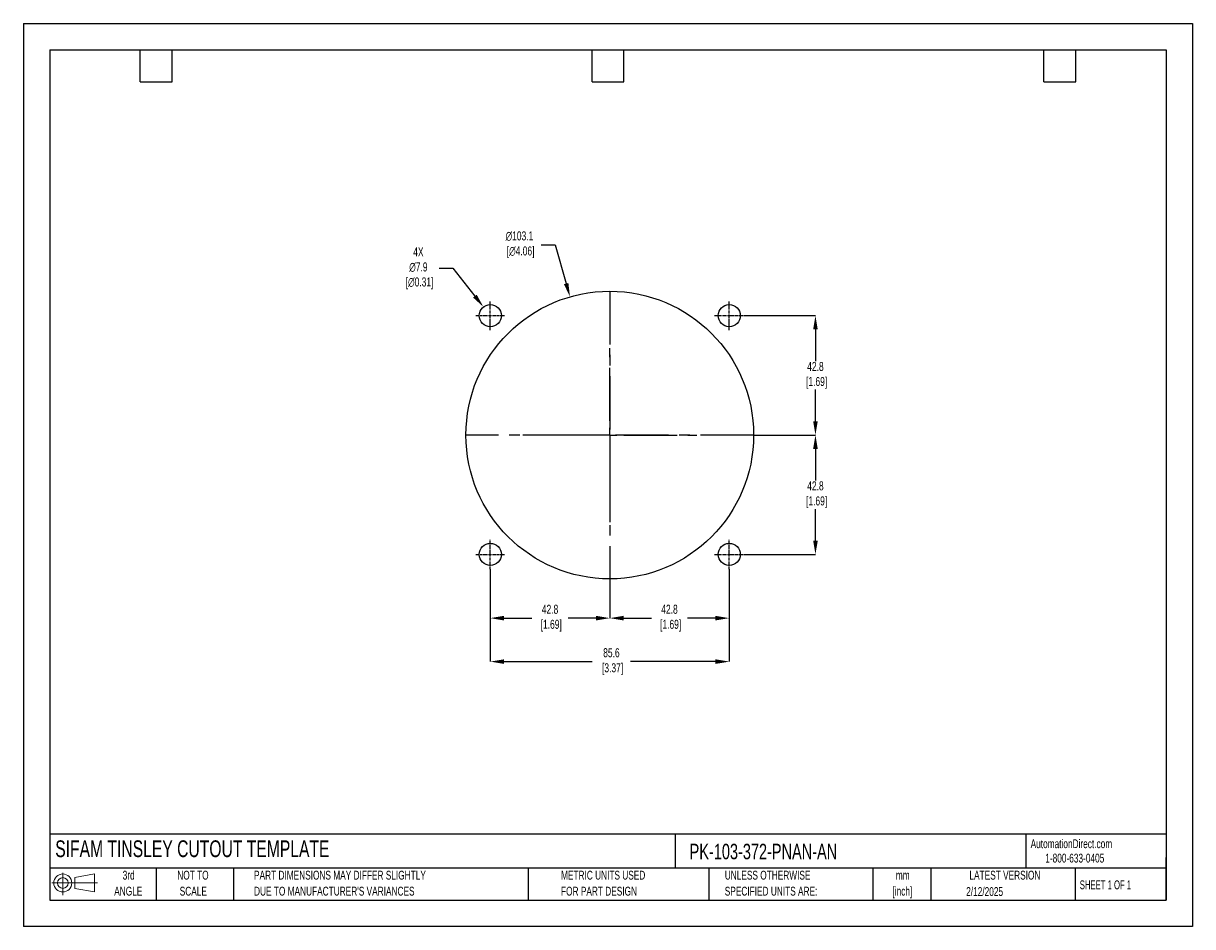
# Model space of a CAD drawing. Header units: millimetres. Extents: x 0 to 419, y 0 to 324.
import ezdxf

# ---------------------------------------------------------------- set-up
doc = ezdxf.new("R2010")
doc.units = ezdxf.units.MM
doc.header["$LTSCALE"] = 1.5
doc.header["$PDSIZE"] = -1
doc.linetypes.add('CENTERX2', pattern=[20.32, 12.7, -2.54, 2.54, -2.54])
for name, color, linetype in [('1', 7, 'Continuous'), ('CENTER', 40, 'CENTERX2'), ('SLD-DEFPOINTS', 7, 'Continuous')]:
    doc.layers.add(name, color=color, linetype=linetype)
doc.layers.add('DIMENSIONS', color=140, linetype='Continuous', lineweight=25)
doc.layers.add('TEXT', color=140, linetype='Continuous', lineweight=25)
doc.styles.add('SLDTEXTSTYLE0', font='TXT', dxfattribs={"width": 0.7})
doc.styles.add('SLDTEXTSTYLE1', font='TXT', dxfattribs={"width": 0.65})
doc.dimstyles.new('SLDDIMSTYLE0', dxfattribs={"dimtxt": 3.237012, "dimasz": 4.953, "dimexe": 0, "dimexo": 0.0625, "dimgap": 0.809253, "dimtad": 0, "dimtih": 1, "dimtoh": 1, "dimrnd": 1e-09, "dimzin": 12, "dimdsep": 46, "dimtxsty": 'SLDTEXTSTYLE0', "dimsah": 1, "dimcen": 0, "dimadec": 0, "dimazin": 3, "dimtfac": 1, "dimtofl": 0, "dimtmove": 0, "dimatfit": 3, "dimfxl": 0, "dimfrac": 2, "dimtolj": 1, "dimtzin": 12, "dimarcsym": 0})

# ---------------------------------------------------------------- blocks, each defined once
blk = doc.blocks.new('Block11')
at = {"color": 7, "linetype": 'Continuous', "lineweight": 18}
for p, q in [((0, 4.32), (16.31, 4.32)), ((3.88, 7.97), (3.88, 0)), ((8.22, 6.25), (15.26, 7.55)), ((8.22, 2.39), (8.22, 6.25)), ((15.26, 7.55), (15.26, 1.1)), ((8.22, 2.39), (15.26, 1.1))]:
    blk.add_line(p, q, dxfattribs=at)
for radius in [3.23, 1.93]:
    blk.add_circle((3.88, 4.32), radius, dxfattribs=at)
blk = doc.blocks.new('Block12')
at = {"layer": 'SLD-DEFPOINTS'}
blk.add_blockref('Block11', (0, 0), dxfattribs=at)
blk = doc.blocks.new('SW_NOTE_0_1')
at = {"layer": 'TEXT', "color": 0, "linetype": 'CENTERX2', "lineweight": 18, "char_height": 3.175, "attachment_point": 2, "style": 'SLDTEXTSTYLE0'}
for s, insert in [('mm', (4.27, 4.09)), ('[inch]', (4.14, -1.64))]:
    blk.add_mtext(s, dxfattribs=dict(at, insert=insert))
blk = doc.blocks.new('SW_NOTE_0_2')
at = {"layer": 'TEXT', "color": 0, "linetype": 'CENTERX2', "lineweight": 18, "char_height": 3.175, "attachment_point": 1, "style": 'SLDTEXTSTYLE0'}
for s, insert in [('UNLESS OTHERWISE', (0, 4.09)), ('SPECIFIED UNITS ARE:', (0, -1.64))]:
    blk.add_mtext(s, dxfattribs=dict(at, insert=insert))
blk = doc.blocks.new('SW_NOTE_0_3')
at = {"layer": 'TEXT', "color": 0, "linetype": 'CENTERX2', "lineweight": 18, "char_height": 3.175, "attachment_point": 1, "style": 'SLDTEXTSTYLE0'}
for s, insert in [('PART DIMENSIONS MAY DIFFER SLIGHTLY', (0, 4.09)), ("DUE TO MANUFACTURER'S VARIANCES", (0, -1.64))]:
    blk.add_mtext(s, dxfattribs=dict(at, insert=insert))
blk = doc.blocks.new('SW_NOTE_0_4')
at = {"layer": 'TEXT', "color": 0, "linetype": 'CENTERX2', "lineweight": 18, "char_height": 3.175, "attachment_point": 2, "style": 'SLDTEXTSTYLE0'}
for s, insert in [('NOT TO', (7.89, 4.09)), ('SCALE', (8.03, -1.64))]:
    blk.add_mtext(s, dxfattribs=dict(at, insert=insert))
blk = doc.blocks.new('SW_NOTE_0_5')
at = {"layer": 'TEXT', "color": 0, "linetype": 'CENTERX2', "lineweight": 18, "char_height": 3.175, "attachment_point": 2, "style": 'SLDTEXTSTYLE0'}
for s, insert in [('3rd', (3.47, 4.09)), ('ANGLE', (3.33, -1.64))]:
    blk.add_mtext(s, dxfattribs=dict(at, insert=insert))
blk = doc.blocks.new('SW_NOTE_0_6')
at = {"layer": 'TEXT', "color": 0, "linetype": 'CENTERX2', "lineweight": 18, "char_height": 3.175, "attachment_point": 1, "style": 'SLDTEXTSTYLE0'}
for s, insert in [('METRIC UNITS USED', (0, 4.09)), ('FOR PART DESIGN', (0, -1.64))]:
    blk.add_mtext(s, dxfattribs=dict(at, insert=insert))
blk = doc.blocks.new('SW_CENTERMARKSYMBOL_0')
at = {"layer": 'CENTER', "color": 0}
for p, q in [((0, 5.08), (0, 31.2)), ((-5.08, 0), (-31.2, 0)), ((0, 0), (-2.54, 0)), ((0, 0), (0, 2.54)), ((0, 0), (0, -2.54)), ((0, 0), (2.54, 0)), ((5.08, 0), (31.2, 0)), ((0, -5.08), (0, -31.2))]:
    blk.add_line(p, q, dxfattribs=at)
blk = doc.blocks.new('*D21')
at = {"layer": 'Defpoints', "color": 0}
for p in [(253, 128.21), (210.19, 124.69), (253, 110.61)]:
    blk.add_point(p, dxfattribs=at)
at = {"layer": 'DIMENSIONS', "color": 0, "lineweight": -2}
for p, q in [((253, 128.15), (253, 110.61)), ((210.19, 124.63), (210.19, 110.61)), ((215.14, 110.61), (225.12, 110.61)), ((248.05, 110.61), (238.07, 110.61))]:
    blk.add_line(p, q, dxfattribs=at)
at = {"layer": 'DIMENSIONS', "color": 0}
for points in [[(215.14, 111.44), (215.14, 109.78), (210.19, 110.61)], [(248.05, 111.44), (248.05, 109.78), (253, 110.61)]]:
    blk.add_solid(points, dxfattribs=at)
at = {"layer": 'DIMENSIONS', "color": 0, "insert": (231.59, 110.61), "char_height": 3.237, "attachment_point": 5, "style": 'SLDTEXTSTYLE0'}
blk.add_mtext('\\A1;42.8\\P [1.69]', dxfattribs=at)
blk = doc.blocks.new('*D22')
at = {"layer": 'Defpoints', "color": 0}
for p in [(167.37, 128.21), (253, 128.21), (253, 95.02)]:
    blk.add_point(p, dxfattribs=at)
at = {"layer": 'DIMENSIONS', "color": 0, "lineweight": -2}
for p, q in [((167.37, 128.15), (167.37, 95.02)), ((253, 128.15), (253, 95.02)), ((172.32, 95.02), (203.93, 95.02)), ((248.05, 95.02), (217.64, 95.02))]:
    blk.add_line(p, q, dxfattribs=at)
at = {"layer": 'DIMENSIONS', "color": 0}
for points in [[(172.32, 95.85), (172.32, 94.2), (167.37, 95.02)], [(248.05, 95.85), (248.05, 94.2), (253, 95.02)]]:
    blk.add_solid(points, dxfattribs=at)
at = {"layer": 'DIMENSIONS', "color": 0, "insert": (210.78, 95.02), "char_height": 3.237, "attachment_point": 5, "style": 'SLDTEXTSTYLE0'}
blk.add_mtext('\\A1;85.6\\P [3.37]', dxfattribs=at)
blk = doc.blocks.new('*D23')
at = {"layer": 'Defpoints', "color": 0}
for p in [(261.75, 176.25), (258.22, 133.44), (283.91, 133.44)]:
    blk.add_point(p, dxfattribs=at)
at = {"layer": 'DIMENSIONS', "color": 0, "lineweight": -2}
for p, q in [((261.81, 176.25), (283.91, 176.25)), ((283.91, 171.3), (283.91, 159.97)), ((283.91, 138.39), (283.91, 149.72)), ((258.28, 133.44), (283.91, 133.44))]:
    blk.add_line(p, q, dxfattribs=at)
at = {"layer": 'DIMENSIONS', "color": 0}
for points in [[(283.09, 171.3), (284.74, 171.3), (283.91, 176.25)], [(283.09, 138.39), (284.74, 138.39), (283.91, 133.44)]]:
    blk.add_solid(points, dxfattribs=at)
at = {"layer": 'DIMENSIONS', "color": 0, "insert": (283.91, 154.85), "char_height": 3.237, "attachment_point": 5, "style": 'SLDTEXTSTYLE0'}
blk.add_mtext('\\A1;42.8\\P [1.69]', dxfattribs=at)
blk = doc.blocks.new('*D24')
at = {"layer": 'Defpoints', "color": 0}
for p in [(258.22, 219.07), (261.75, 176.25), (283.91, 176.25)]:
    blk.add_point(p, dxfattribs=at)
at = {"layer": 'DIMENSIONS', "color": 0, "lineweight": -2}
for p, q in [((258.28, 219.07), (283.91, 219.07)), ((283.91, 214.12), (283.91, 202.79)), ((283.91, 181.21), (283.91, 192.54)), ((261.81, 176.25), (283.91, 176.25))]:
    blk.add_line(p, q, dxfattribs=at)
at = {"layer": 'DIMENSIONS', "color": 0}
for points in [[(283.09, 214.12), (284.74, 214.12), (283.91, 219.07)], [(283.09, 181.21), (284.74, 181.21), (283.91, 176.25)]]:
    blk.add_solid(points, dxfattribs=at)
at = {"layer": 'DIMENSIONS', "color": 0, "insert": (283.91, 197.66), "char_height": 3.237, "attachment_point": 5, "style": 'SLDTEXTSTYLE0'}
blk.add_mtext('\\A1;42.8\\P [1.69]', dxfattribs=at)
blk = doc.blocks.new('*D25')
at = {"layer": 'Defpoints', "color": 0}
for p in [(167.37, 128.21), (210.19, 124.69), (167.37, 110.61)]:
    blk.add_point(p, dxfattribs=at)
at = {"layer": 'DIMENSIONS', "color": 0, "lineweight": -2}
for p, q in [((167.37, 128.15), (167.37, 110.61)), ((210.19, 124.63), (210.19, 110.61)), ((172.32, 110.61), (182.3, 110.61)), ((205.23, 110.61), (195.25, 110.61))]:
    blk.add_line(p, q, dxfattribs=at)
at = {"layer": 'DIMENSIONS', "color": 0}
for points in [[(172.32, 111.44), (172.32, 109.78), (167.37, 110.61)], [(205.23, 111.44), (205.23, 109.78), (210.19, 110.61)]]:
    blk.add_solid(points, dxfattribs=at)
at = {"layer": 'DIMENSIONS', "color": 0, "insert": (188.78, 110.61), "char_height": 3.237, "attachment_point": 5, "style": 'SLDTEXTSTYLE0'}
blk.add_mtext('\\A1;42.8\\P [1.69]', dxfattribs=at)
blk = doc.blocks.new('*D28')
at = {"layer": 'Defpoints', "color": 0}
for p in [(195.93, 225.81), (224.44, 126.7)]:
    blk.add_point(p, dxfattribs=at)
at = {"layer": 'DIMENSIONS', "color": 0, "lineweight": -2}
for p, q in [((185.61, 244.48), (190.56, 244.48)), ((190.56, 244.48), (194.56, 230.57))]:
    blk.add_line(p, q, dxfattribs=at)
at = {"layer": 'DIMENSIONS', "color": 0}
blk.add_solid([(195.35, 230.79), (193.77, 230.34), (195.93, 225.81)], dxfattribs=at)
at = {"layer": 'DIMENSIONS', "color": 0, "insert": (177.81, 244.48), "char_height": 3.237, "attachment_point": 5, "style": 'SLDTEXTSTYLE0'}
blk.add_mtext('\\A1;∅103.1\\P [∅4.06]', dxfattribs=at)
blk = doc.blocks.new('*D29')
at = {"layer": 'Defpoints', "color": 0}
for p in [(164.91, 222.18), (169.83, 215.96)]:
    blk.add_point(p, dxfattribs=at)
at = {"layer": 'DIMENSIONS', "color": 0, "lineweight": -2}
for p, q in [((149.01, 236.05), (153.96, 236.05)), ((153.96, 236.05), (161.84, 226.07))]:
    blk.add_line(p, q, dxfattribs=at)
at = {"layer": 'DIMENSIONS', "color": 0}
blk.add_solid([(162.49, 226.58), (161.19, 225.56), (164.91, 222.18)], dxfattribs=at)
at = {"layer": 'DIMENSIONS', "color": 0, "insert": (141.59, 236.05), "char_height": 3.237, "attachment_point": 5, "style": 'SLDTEXTSTYLE0'}
blk.add_mtext('\\A1;4X\\P∅7.9\\P [∅0.31]', dxfattribs=at)

msp = doc.modelspace()

# ---------------------------------------------------------------- linework, layer by layer
at = {"color": 7, "linetype": 'Continuous'}
for p, q in [((0, 323.85), (0, 0)), ((0, 323.85), (419.1, 323.85)), ((419.1, 323.85), (419.1, 0)), ((419.1, 0), (0, 0))]:
    msp.add_line(p, q, dxfattribs=at)
at = {"layer": '1', "color": 1, "linetype": 'Continuous'}
for centre, radius in [((210.19, 176.25), 51.56), ((167.37, 219.07), 3.97), ((253, 219.07), 3.97), ((167.37, 133.44), 3.97), ((253, 133.44), 3.97)]:
    msp.add_circle(centre, radius, dxfattribs=at)
at = {"layer": 'CENTER'}
for p, q in [((210.19, 227.82), (210.19, 124.69)), ((261.75, 176.25), (158.62, 176.25))]:
    msp.add_line(p, q, dxfattribs=at)
at = {"layer": 'CENTER', "ltscale": 0.05}
for p, q in [((167.37, 213.85), (167.37, 224.29)), ((253, 213.85), (253, 224.29)), ((162.15, 219.07), (172.59, 219.07)), ((247.78, 219.07), (258.22, 219.07)), ((167.37, 128.22), (167.37, 138.66)), ((253, 128.22), (253, 138.66)), ((162.15, 133.44), (172.59, 133.44)), ((247.78, 133.44), (258.22, 133.44))]:
    msp.add_line(p, q, dxfattribs=at)
at = {"layer": 'TEXT'}
for p, q in [((9.52, 314.32), (409.57, 314.32)), ((9.52, 314.32), (9.52, 9.52)), ((41.91, 302.89), (41.91, 314.32)), ((53.34, 302.89), (53.34, 314.32)), ((203.83, 302.89), (203.83, 314.32)), ((215.26, 302.89), (215.26, 314.32)), ((365.76, 302.89), (365.76, 314.32)), ((377.19, 302.89), (377.19, 314.32)), ((409.57, 314.32), (409.57, 9.52)), ((41.91, 302.89), (53.34, 302.89)), ((203.83, 302.89), (215.26, 302.89)), ((365.76, 302.89), (377.19, 302.89)), ((409.57, 33.19), (9.52, 33.19)), ((233.64, 33.19), (233.64, 20.95)), ((359.36, 33.19), (359.36, 20.95)), ((409.57, 9.52), (409.57, 24.77)), ((409.57, 20.95), (9.52, 20.95)), ((47.62, 20.95), (47.62, 9.52)), ((75.32, 20.95), (75.32, 9.52)), ((180.97, 20.95), (180.97, 9.52)), ((245.67, 20.95), (245.67, 9.52)), ((304.54, 20.95), (304.54, 9.52)), ((325.22, 20.95), (325.22, 9.52)), ((377.02, 20.95), (377.02, 9.52)), ((9.52, 9.52), (409.57, 9.52))]:
    msp.add_line(p, q, dxfattribs=at)

# ---------------------------------------------------------------- block references
at = {"layer": 'CENTER'}
msp.add_blockref('SW_CENTERMARKSYMBOL_0', (210.19, 176.25), dxfattribs=at)
at = {"layer": 'SLD-DEFPOINTS'}
msp.add_blockref('Block12', (10.26, 11.33), dxfattribs=at)
at = {"layer": 'TEXT', "linetype": 'CENTERX2', "lineweight": 18}
for name, p in [('SW_NOTE_0_5', (34.27, 15.95)), ('SW_NOTE_0_4', (52.89, 15.95)), ('SW_NOTE_0_3', (82.68, 15.95)), ('SW_NOTE_0_6', (192.72, 15.95)), ('SW_NOTE_0_2', (251.41, 15.95)), ('SW_NOTE_0_1', (310.93, 15.95))]:
    msp.add_blockref(name, p, dxfattribs=at)

# ---------------------------------------------------------------- texts
at = {"layer": 'TEXT', "linetype": 'CENTERX2', "lineweight": 25, "attachment_point": 1, "style": 'SLDTEXTSTYLE0'}
for s, insert, char_height in [('SIFAM TINSLEY CUTOUT TEMPLATE', (11.42, 30.93), 6), ('PK-103-372-PNAN-AN', (238.81, 29.71), 5.5562)]:
    msp.add_mtext(s, dxfattribs=dict(at, insert=insert, char_height=char_height))
at = {"layer": 'TEXT', "linetype": 'CENTERX2', "lineweight": 18, "char_height": 3.175}
for s, insert, attachment_point, style in [('AutomationDirect.com', (361.04, 31.31), 1, 'SLDTEXTSTYLE0'), ('1-800-633-0405', (366.29, 26.16), 1, 'SLDTEXTSTYLE0'), ('LATEST VERSION', (351.83, 20.05), 2, 'SLDTEXTSTYLE0'), ('2/12/2025', (344.55, 14.16), 2, 'SLDTEXTSTYLE0'), ('SHEET 1 OF 1', (378.66, 16.58), 1, 'SLDTEXTSTYLE1')]:
    msp.add_mtext(s, dxfattribs=dict(at, insert=insert, attachment_point=attachment_point, style=style))

# ---------------------------------------------------------------- dimensions: what is measured, and where the dimension line sits
at = {"layer": 'DIMENSIONS'}
for p1, p2, text, picture, middle in [((224.44, 126.7), (195.93, 225.81), '<>\\P[]', '*D28', (177.81, 244.48)), ((169.83, 215.96), (164.91, 222.18), '4X\\P<>\\P[]', '*D29', (141.59, 236.05))]:
    dim = msp.add_diameter_dim_2p(p1=p1, p2=p2, text=text, dimstyle='SLDDIMSTYLE0', override={"dimdec": 1}, dxfattribs=at)
    dim.commit()
    dim.dimension.update_dxf_attribs({"geometry": picture, "text_midpoint": middle, "dimtype": 163})
for base, p1, p2, picture, middle in [((283.91, 176.25), (258.22, 219.07), (261.75, 176.25), '*D24', (283.91, 197.66)), ((283.91, 133.44), (261.75, 176.25), (258.22, 133.44), '*D23', (283.91, 154.85))]:
    dim = msp.add_linear_dim(base=base, p1=p1, p2=p2, angle=90, text='<>\\P[]', dimstyle='SLDDIMSTYLE0', override={"dimdec": 1}, dxfattribs=at)
    dim.commit()
    dim.dimension.update_dxf_attribs({"geometry": picture, "text_midpoint": middle})
dim = msp.add_linear_dim(base=(253, 95.02), p1=(167.37, 128.21), p2=(253, 128.21), text='<>\\P[]', dimstyle='SLDDIMSTYLE0', override={"dimdec": 1}, dxfattribs=at)
dim.commit()
dim.dimension.update_dxf_attribs({"geometry": '*D22', "text_midpoint": (210.78, 95.02), "dimtype": 160})
for base, p2, picture, middle in [((167.37, 110.61), (167.37, 128.21), '*D25', (188.78, 110.61)), ((253, 110.61), (253, 128.21), '*D21', (231.59, 110.61))]:
    dim = msp.add_linear_dim(base=base, p1=(210.19, 124.69), p2=p2, text='<>\\P[]', dimstyle='SLDDIMSTYLE0', override={"dimdec": 1}, dxfattribs=at)
    dim.commit()
    dim.dimension.update_dxf_attribs({"geometry": picture, "text_midpoint": middle})

doc.saveas('drawing.dxf')
